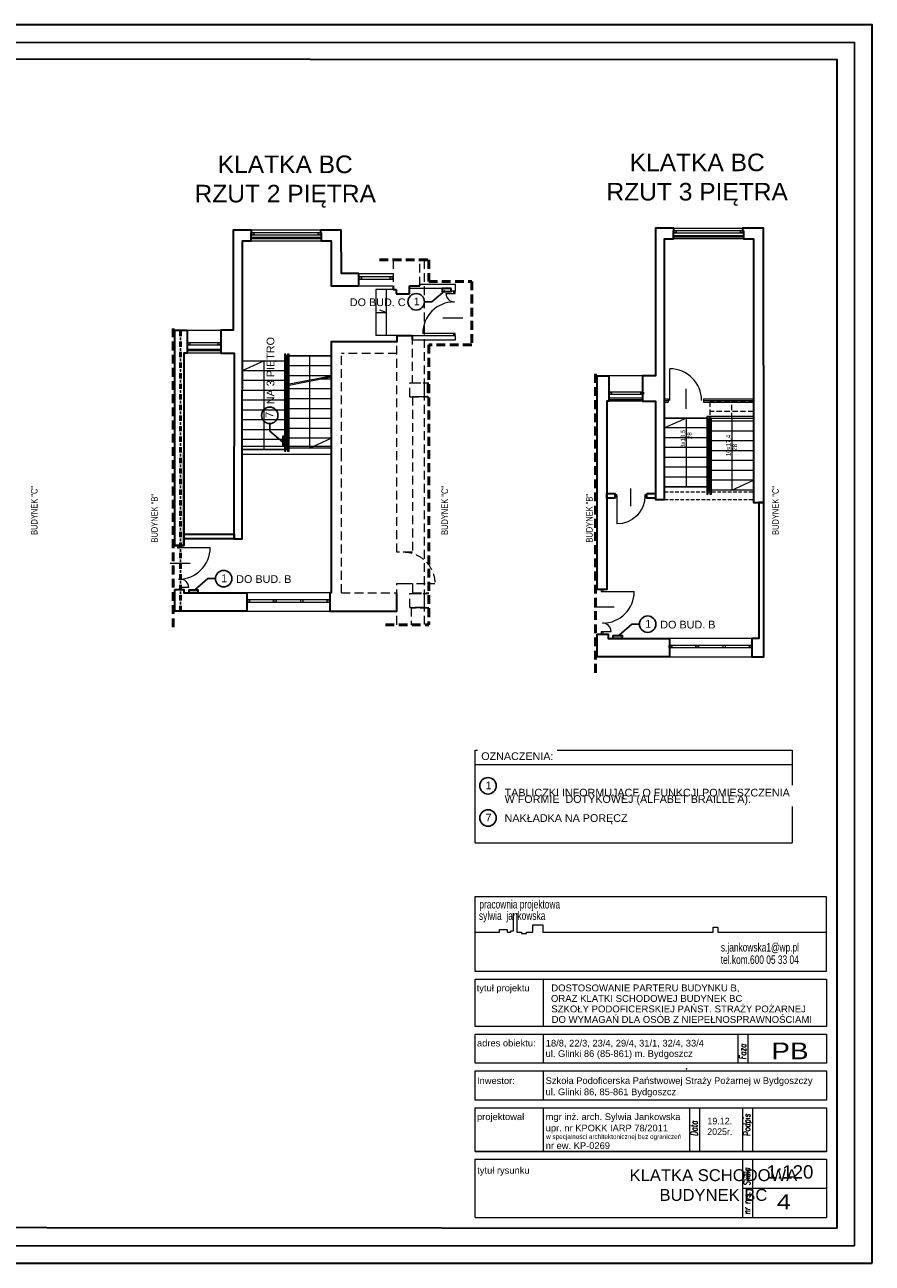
# Model space of a CAD drawing. Header units: millimetres. Extents: x 1759 to 6707, y -3162 to 361.
# Tile 2 of 2: x 4296 to 6707, y -3162 to 361. Entities that reach past the tile are written whole.
import ezdxf
from ezdxf.enums import TextEntityAlignment as Align

# ---------------------------------------------------------------- set-up
doc = ezdxf.new("R2010")
doc.units = ezdxf.units.MM
doc.linetypes.add('DASHDOT', pattern=[1, 0.5, -0.25, 0, -0.25])
doc.linetypes.add('DASHED', pattern=[0.75, 0.5, -0.25])
doc.layers.add('!A_aktualizacja NN_syl', color=12, linetype='Continuous')
doc.layers.add('A_opis', color=7, linetype='Continuous')
for name, color, linetype, lineweight in [('!A_TABELKA 01', 7, 'Continuous', 18), ('!MARIUSZ', 220, 'Continuous', 35), ('BA_drz', 7, 'Continuous', 18), ('BA_txs', 2, 'Continuous', 18), ('PG_OKNA', 7, 'Continuous', 18), ('PG_PARAPETY_WEWN.', 2, 'Continuous', 18), ('PG_PARAPETY_ZEWN.', 1, 'Continuous', 18), ('PG_PODCIĄGI', 1, 'DASHED', 18), ('PG_SCHODY', 2, 'Continuous', 18), ('PG_WIDOKOWE_CIENKIE', 1, 'Continuous', 18), ('PG_ŚCIANY_DZIAŁOWE', 3, 'Continuous', 18), ('PG_ŚCIANY_SŁUPY', 4, 'Continuous', 30)]:
    doc.layers.add(name, color=color, linetype=linetype, lineweight=lineweight)
doc.styles.add('Arial', font='arial.ttf')
doc.styles.add('BIKTS', font='bikromsw.shx', dxfattribs={"width": 0.85})
doc.styles.add('GENERATED_STYLE_1', font='arial.ttf')
doc.styles.get("Standard").update_dxf_attribs({"font": 'arial.ttf'})
doc.styles.add('TABELE', font='ROMANS', dxfattribs={"width": 0.85})

# ---------------------------------------------------------------- blocks, each defined once
blk = doc.blocks.new('schody_2p')
for p, q in [((2751.3, 3786.5), (2875.3, 3811)), ((2751.3, 3783), (2875.3, 3807.4))]:
    blk.add_line(p, q)
for points in [[(2684.3, 3601), (2684.3, 3853), (2622.3, 3825)], [(2746.3, 3601), (2622.3, 3601), (2622.3, 3853), (2746.3, 3853), (2746.3, 3601)], [(2751.3, 3605.1), (2751.3, 3867), (2875.3, 3867), (2875.3, 3605.1), (2751.3, 3605.1)], [(2875.3, 3867), (2751.3, 3867)], [(2813.3, 3867), (2813.3, 3798.7)], [(2742.3, 3825), (2622.3, 3825)], [(2875.3, 3839), (2755.3, 3839)], [(2875.3, 3811), (2755.3, 3811)], [(2742.3, 3797), (2622.3, 3797)], [(2875.3, 3773.1), (2755.3, 3773.1)], [(2813.3, 3795.2), (2813.3, 3605.1), (2875.3, 3633.1)], [(2875.3, 3801.1), (2843.4, 3801.1)], [(2742.3, 3769), (2622.3, 3769)], [(2742.3, 3741), (2622.3, 3741)], [(2875.3, 3745.1), (2755.3, 3745.1)], [(2742.3, 3713), (2622.3, 3713)], [(2875.3, 3717.1), (2755.3, 3717.1)], [(2742.3, 3685), (2622.3, 3685)], [(2622.3, 3601), (2746.3, 3601), (2746.3, 3681.4)], [(2875.3, 3689.1), (2755.3, 3689.1)], [(2742.3, 3657), (2622.3, 3657)], [(2875.3, 3661.1), (2755.3, 3661.1)], [(2875.3, 3633.1), (2755.3, 3633.1)], [(2742.3, 3629), (2622.3, 3629)]]:
    blk.add_lwpolyline(points)
for points in [[(2742.3, 3596), (2746.3, 3596), (2746.3, 3872), (2742.3, 3872)], [(2751.3, 3867), (2746.3, 3867), (2746.3, 3601), (2751.3, 3601)], [(2751.3, 3596), (2755.3, 3596), (2755.3, 3872), (2751.3, 3872)]]:
    blk.add_lwpolyline(points, close=True)
at = {"ltscale": 30}
blk.add_lwpolyline([(2742.3, 3685), (2622.3, 3685)], dxfattribs=at)
blk.add_lwpolyline([(2742.3, 3685), (2622.3, 3685)], dxfattribs=at)
at = {"ltscale": 20}
for points in [[(2622.3, 3610), (2875.3, 3610)], [(2622.3, 3588), (2875.3, 3588)]]:
    blk.add_lwpolyline(points, dxfattribs=at)
blk = doc.blocks.new('jamb')
blk.add_lwpolyline([(-0.5, -0.5), (-0.5, 0.5), (0.5, 0.5), (0.5, -0.5)], close=True)
blk = doc.blocks.new('dr1h901')
at = {"color": 0}
blk.add_line((-0.5, 0), (-0.5, 1), dxfattribs=at)
blk.add_line((0, 0.362), (0, -0.266))
blk.add_arc((-0.5, 0), 1, 0, 90, dxfattribs=at)
blk = doc.blocks.new('schody_3p')
at = {"layer": 'PG_PODCIĄGI', "ltscale": 30}
for points in [[(5419.5, 3820), (5419.5, 3867), (5295.5, 3867), (5295.5, 3820)], [(5357.5, 3820), (5357.5, 3867)], [(5419.5, 3839), (5295.5, 3839)], [(5290.5, 3708), (5166.5, 3708)], [(5290.5, 3708), (5166.5, 3708)]]:
    blk.add_lwpolyline(points, dxfattribs=at)
at = {"layer": 'PG_PODCIĄGI', "ltscale": 20}
for points in [[(5166.5, 3610), (5419.5, 3610)], [(5166.5, 3588), (5419.5, 3588)]]:
    blk.add_lwpolyline(points, dxfattribs=at)
at = {"layer": 'PG_SCHODY'}
for points in [[(5290.5, 3820), (5166.5, 3820)], [(5419.5, 3824), (5286.5, 3824), (5286.5, 3820), (5419.5, 3820), (5419.5, 3824)], [(5290.5, 3603), (5290.5, 3820), (5286.5, 3820), (5286.5, 3603), (5290.5, 3603)], [(5299.5, 3603), (5299.5, 3820), (5295.5, 3820), (5295.5, 3603), (5299.5, 3603)], [(5419.5, 3811), (5295.5, 3811)], [(5290.5, 3792), (5166.5, 3792)], [(5419.5, 3783), (5295.5, 3783)], [(5290.5, 3764), (5166.5, 3764)], [(5290.5, 3736), (5166.5, 3736)], [(5419.5, 3755), (5295.5, 3755)], [(5290.5, 3708), (5166.5, 3708)], [(5166.5, 3624), (5290.5, 3624), (5290.5, 3704.4)], [(5419.5, 3727), (5295.5, 3727)], [(5290.5, 3680), (5166.5, 3680)], [(5419.5, 3699), (5295.5, 3699)], [(5419.5, 3671), (5295.5, 3671)], [(5290.5, 3652), (5166.5, 3652)], [(5419.5, 3643), (5295.5, 3643)], [(5290.5, 3624), (5166.5, 3624)]]:
    blk.add_lwpolyline(points, dxfattribs=at)
for points in [[(5166.5, 3820), (5290.5, 3820), (5290.5, 3624), (5166.5, 3624)], [(5295.5, 3820), (5290.5, 3820), (5290.5, 3615), (5295.5, 3615)], [(5295.5, 3820), (5419.5, 3820), (5419.5, 3615), (5295.5, 3615)]]:
    blk.add_lwpolyline(points, close=True, dxfattribs=at)
at = {"layer": 'PG_WIDOKOWE_CIENKIE'}
for points in [[(5228.5, 3624), (5228.5, 3820), (5166.5, 3792)], [(5357.5, 3820), (5357.5, 3615), (5419.5, 3643)]]:
    blk.add_lwpolyline(points, dxfattribs=at)
at = {"layer": 'BA_txs', "style": 'BIKTS', "width": 0.85}
for s, p in [('8x13,5', (5225, 3735.3)), ('28', (5243.4, 3760.5)), ('10x17,4', (5354, 3711.6)), ('28', (5372.4, 3727.2))]:
    blk.add_text(s, height=12.5, rotation=90, dxfattribs=at).set_placement(p)
blk = doc.blocks.new('TABELKA')
at = {"layer": '!A_TABELKA 01', "linetype": 'Continuous'}
for p, q in [((6502408.45, 5885306.62), (6502454.71, 5885306.62)), ((6502408.45, 5885296.75), (6502408.45, 5885306.62)), ((6502454.71, 5885306.62), (6502454.71, 5885296.75)), ((6502413.51, 5885302.11), (6502413.51, 5885304.46)), ((6502413.97, 5885304.46), (6502413.97, 5885301.93)), ((6502411.66, 5885301.93), (6502411.66, 5885302.29)), ((6502411.66, 5885302.29), (6502412.67, 5885302.29)), ((6502412.67, 5885302.29), (6502412.67, 5885301.93)), ((6502416.05, 5885301.93), (6502416.05, 5885302.92)), ((6502416.05, 5885302.92), (6502417.4, 5885302.92)), ((6502417.4, 5885302.92), (6502417.4, 5885301.93)), ((6502439.84, 5885301.93), (6502439.84, 5885302.61)), ((6502439.84, 5885302.61), (6502440.45, 5885302.61)), ((6502440.45, 5885302.61), (6502440.45, 5885301.93)), ((6502408.43, 5885301.93), (6502411.66, 5885301.93)), ((6502412.67, 5885301.93), (6502413.18, 5885301.93)), ((6502413.18, 5885301.93), (6502413.18, 5885302.11)), ((6502413.18, 5885302.11), (6502413.51, 5885302.11)), ((6502413.97, 5885301.93), (6502414.59, 5885301.93)), ((6502414.59, 5885301.93), (6502414.59, 5885301.76)), ((6502414.59, 5885301.76), (6502415.22, 5885301.76)), ((6502415.22, 5885301.76), (6502415.22, 5885301.93)), ((6502415.22, 5885301.93), (6502416.05, 5885301.93)), ((6502417.4, 5885301.93), (6502439.84, 5885301.93)), ((6502440.45, 5885301.93), (6502454.71, 5885301.93)), ((6502454.71, 5885296.75), (6502408.45, 5885296.75)), ((6502408.49, 5885295.75), (6502454.75, 5885295.75)), ((6502408.49, 5885289.51), (6502408.49, 5885295.75)), ((6502417.46, 5885289.51), (6502417.46, 5885295.75)), ((6502454.75, 5885295.75), (6502454.75, 5885289.51)), ((6502454.75, 5885289.51), (6502408.49, 5885289.51)), ((6502454.75, 5885289.51), (6502408.49, 5885289.51)), ((6502408.49, 5885288.51), (6502454.75, 5885288.51)), ((6502408.49, 5885284.67), (6502408.49, 5885288.51)), ((6502417.46, 5885284.67), (6502417.46, 5885288.51)), ((6502443.09, 5885284.67), (6502443.09, 5885288.51)), ((6502444.41, 5885284.67), (6502444.41, 5885288.51)), ((6502454.75, 5885288.51), (6502454.75, 5885284.67)), ((6502454.75, 5885284.67), (6502408.49, 5885284.67)), ((6502408.49, 5885283.67), (6502454.75, 5885283.67)), ((6502408.49, 5885279.82), (6502408.49, 5885283.67)), ((6502417.46, 5885279.82), (6502417.46, 5885283.67)), ((6502454.75, 5885283.67), (6502454.75, 5885279.82)), ((6502454.75, 5885279.82), (6502408.49, 5885279.82)), ((6502408.49, 5885278.82), (6502454.75, 5885278.82)), ((6502408.49, 5885273.05), (6502408.49, 5885278.82)), ((6502417.46, 5885273.05), (6502417.46, 5885278.82)), ((6502436.75, 5885273.05), (6502436.75, 5885278.82)), ((6502438.06, 5885273.05), (6502438.06, 5885278.82)), ((6502443.71, 5885273.05), (6502443.71, 5885278.82)), ((6502445.03, 5885273.05), (6502445.03, 5885278.82)), ((6502454.75, 5885278.82), (6502454.75, 5885273.05)), ((6502454.75, 5885278.82), (6502454.75, 5885273.05)), ((6502454.75, 5885273.05), (6502408.49, 5885273.05)), ((6502408.49, 5885273.05), (6502454.75, 5885273.05)), ((6502454.75, 5885273.05), (6502408.49, 5885273.05)), ((6502408.49, 5885273.05), (6502454.75, 5885273.05)), ((6502454.75, 5885273.05), (6502408.49, 5885273.05)), ((6502408.49, 5885273.05), (6502454.75, 5885273.05)), ((6502408.49, 5885272.05), (6502454.75, 5885272.05)), ((6502408.49, 5885264.35), (6502408.49, 5885272.05)), ((6502443.71, 5885264.35), (6502443.71, 5885272.05)), ((6502445.03, 5885264.35), (6502445.03, 5885272.05)), ((6502454.75, 5885272.05), (6502454.75, 5885264.35)), ((6502443.71, 5885268.2), (6502454.75, 5885268.2)), ((6502408.49, 5885264.35), (6502454.75, 5885264.35))]:
    blk.add_line(p, q, dxfattribs=at)
at = {"color": 0}
blk.add_point((6502436.29, 5885283.92), dxfattribs=at)
at = {"layer": '!A_TABELKA 01', "linetype": 'Continuous', "style": 'Arial'}
for s, height, width, p in [('pracownia projektowa', 1.1257, 0.7, (6502414.34, 5885305.62)), ('sylwia  jankowska', 1.1257, 0.7, (6502413.34, 5885304.12)), ('s.jankowska1@wp.pl', 1.1257, 0.7, (6502445.98, 5885299.95)), ('tel.kom.600 05 33 04 ', 1.1257, 0.7, (6502446.11, 5885298.32)), ('PB', 2.199, 1.2, (6502449.93, 5885286.3)), ('2025r.', 0.879, 0.95, (6502440.69, 5885275.66)), ('19.12.', 0.879, 0.95, (6502440.69, 5885277.06))]:
    blk.add_text(s, height=height, dxfattribs=dict(at, width=width)).set_placement(p, align=Align.MIDDLE_CENTER)
for s, height, p in [('tytuł projektu', 0.8795, (6502408.67, 5885294.59)), ('adres obiektu:', 0.8795, (6502408.71, 5885287.33)), ('Inwestor:', 0.879, (6502408.71, 5885282.38)), ('projektował', 0.8795, (6502408.71, 5885277.63)), ('mgr inż. arch. Sylwia Jankowska', 0.8795, (6502417.76, 5885277.63)), ('upr. nr KPOKK IARP 78/2011', 0.8795, (6502417.76, 5885276.14)), ('w specjalności architektonicznej bez ograniczeń', 0.6, (6502417.81, 5885275.01)), ('nr ew. KP-0269', 0.8795, (6502417.76, 5885273.83))]:
    blk.add_text(s, height=height, dxfattribs=at).set_placement(p, align=Align.MIDDLE_LEFT)
for s, height, p in [('DOSTOSOWANIE PARTERU BUDYNKU B, ', 0.9, (6502418.49, 5885294.15)), ('ORAZ KLATKI SCHODOWEJ BUDYNEK BC ', 0.9, (6502418.45, 5885292.76)), ('SZKOŁY PODOFICERSKIEJ PAŃST. STRAŻY POŻARNEJ', 0.9, (6502418.5, 5885291.38)), ('DO WYMAGAŃ DLA OSÓB Z NIEPEŁNOSPRAWNOŚCIAMI ', 0.9, (6502418.54, 5885289.99)), ('18/8, 22/3, 23/4, 29/4, 31/1, 32/4, 33/4', 0.8795, (6502417.77, 5885286.88)), ('ul. Glinki 86 (85-861) m. Bydgoszcz', 0.8795, (6502417.74, 5885285.51)), ('Szkoła Podoficerska Państwowej Straży Pożarnej w Bydgoszczy', 0.8795, (6502417.75, 5885281.95)), ('ul. Glinki 86, 85-861 Bydgoszcz', 0.8795, (6502417.74, 5885280.47))]:
    blk.add_text(s, height=height, dxfattribs=at).set_placement(p)
at = {"layer": '!A_TABELKA 01', "linetype": 'Continuous', "style": 'TABELE', "oblique": 7, "width": 0.75}
for s, p in [('Faza', (6502443.72, 5885286.2)), ('Podpis', (6502444.26, 5885276.53)), ('Data', (6502437.3, 5885276.1)), ('Skala', (6502444.26, 5885269.75)), ('nr rys.', (6502444.26, 5885266.23))]:
    blk.add_text(s, height=0.879, rotation=90, dxfattribs=at).set_placement(p, align=Align.MIDDLE_CENTER)
at = {"layer": '!A_TABELKA 01', "linetype": 'Continuous', "attachment_point": 4, "style": 'GENERATED_STYLE_1'}
for s, insert, char_height in [('1:120', (6502446.87, 5885270.35), 1.759), ('tytuł rysunku', (6502408.74, 5885270.44), 0.8795)]:
    blk.add_mtext(s, dxfattribs=dict(at, insert=insert, char_height=char_height))

msp = doc.modelspace()

# ---------------------------------------------------------------- linework, layer by layer
at = {"layer": '!A_aktualizacja NN_syl'}
for p, q in [((5454.1, -427.1), (5491.4, -395.3)), ((5454.1, -427.1), (5432.7, -427.1)), ((4992.7, -773.5), (4992.7, -794.9)), ((4992.7, -794.9), (5030, -826.8)), ((4816.7, -1214.8), (4779.5, -1246.6)), ((4838.1, -1214.8), (4816.7, -1214.8)), ((6023.2, -1344.3), (5986, -1376.1)), ((6044.7, -1344.3), (6023.2, -1344.3))]:
    msp.add_line(p, q, dxfattribs=at)
at = {"layer": '!A_aktualizacja NN_syl', "lineweight": 35}
for points in [[(5508.7, -389.5), (5483.4, -389.5), (5483.4, -398.2), (5508.7, -398.2)], [(5038.7, -835.7), (5038.7, -810.4), (5030, -810.4), (5030, -835.7)], [(4788.4, -1255.3), (4763.2, -1255.3), (4763.2, -1246.6), (4788.4, -1246.6)], [(5994.9, -1384.8), (5969.7, -1384.8), (5969.7, -1376.1), (5994.9, -1376.1)]]:
    msp.add_lwpolyline(points, close=True, dxfattribs=at)
at = {"layer": '!A_aktualizacja NN_syl'}
for centre in [(5409.3, -427.1), (4992.7, -750.2), (4861.5, -1214.8), (6068, -1344.3), (5613.7, -1804.1)]:
    msp.add_circle(centre, 23.4, dxfattribs=at)
at = {"layer": '!MARIUSZ', "linetype": 'DASHED', "lineweight": 50, "ltscale": 50}
for p, q in [((5304.6, -308), (5444.9, -308)), ((5444.9, -308), (5444.9, -369.2)), ((5444.9, -369.2), (5567.2, -369.2)), ((5567.2, -369.2), (5567.2, -549.2)), ((5567.2, -549.2), (5444.9, -549.2)), ((5444.9, -549.2), (5444.9, -1345.8)), ((5322, -1345.8), (5444.9, -1345.8))]:
    msp.add_line(p, q, dxfattribs=at)
at = {"layer": '!MARIUSZ', "linetype": 'DASHED', "lineweight": 0, "ltscale": 50}
for p, q in [((5196.7, -868.8), (5196.7, -573.8)), ((5354.2, -573.8), (5196.7, -573.8)), ((5196.7, -1255.3), (5354.2, -1255.3))]:
    msp.add_line(p, q, dxfattribs=at)
at = {"layer": '!MARIUSZ', "linetype": 'DASHED', "lineweight": 0, "ltscale": 50, "extrusion": (0, 0, -1)}
msp.add_line((5372.4, -1228.8), (5462.4, -1228.8), dxfattribs=at)
at = {"layer": '!MARIUSZ', "linetype": 'DASHED', "lineweight": 0, "ltscale": 50}
for points in [[(5343.7, -308), (5343.7, -392.3), (5352.7, -392.3), (5352.7, -404.3), (5390.7, -404.3), (5390.7, -381.3), (5419.7, -381.3), (5419.7, -308)], [(5431.7, -308), (5431.7, -1345.8)], [(5354.2, -523.3), (5397.7, -523.3), (5397.7, -657.3), (5440.7, -657.3), (5440.7, -697.3), (5399.2, -697.3), (5399.2, -1139.8), (5354.2, -1139.8), (5354.2, -523.3)], [(5391.7, -657.3), (5444.9, -657.3)], [(5391.7, -657.3), (5431.7, -657.3), (5431.7, -697.3), (5391.7, -697.3), (5391.7, -657.3)], [(5444.9, -661), (5440.7, -661), (5440.7, -697.3), (5444.9, -697.3)], [(5391.7, -697.3), (5444.9, -697.3)], [(5196.7, -1255.3), (5196.7, -868.8), (5196.7, -868.8)], [(5354.2, -1345.8), (5354.2, -1228.8), (5390.7, -1228.8), (5399.2, -1228.8), (5399.2, -1257.3), (5431.7, -1257.3), (5431.7, -1297.3), (5395.2, -1297.3), (5395.2, -1345.8)], [(5391.7, -1257.3), (5444.9, -1257.3)], [(5391.7, -1257.3), (5431.7, -1257.3), (5431.7, -1297.3), (5391.7, -1297.3), (5391.7, -1257.3)], [(5399.2, -1255.3), (5444.9, -1255.3)], [(5391.7, -1297.3), (5444.9, -1297.3)], [(5444.9, -1298.8), (5395.2, -1298.8)]]:
    msp.add_lwpolyline(points, dxfattribs=at)
at = {"layer": '!MARIUSZ', "linetype": 'DASHED', "lineweight": 50, "ltscale": 50}
for points in [[(4717.7, -502.8), (4717.7, -1360.7)], [(5919.2, -632.3), (5919.2, -1490.2)]]:
    msp.add_lwpolyline(points, dxfattribs=at)
at = {"layer": '!MARIUSZ', "linetype": 'DASHED', "lineweight": 0, "ltscale": 50, "extrusion": (0, 0, -1)}
msp.add_arc((-5372.4, -1228.8), 90, 90, 180, dxfattribs=at)
at = {"layer": 'A_opis', "lineweight": 0}
for p, q in [((5576.7, -1966.7), (5576.7, -1702.8)), ((5576.7, -1702.8), (6479, -1702.8)), ((6479, -1702.8), (6479, -1966.7)), ((5576.7, -1743.4), (6479, -1743.4)), ((5576.7, -1966.7), (6479, -1966.7))]:
    msp.add_line(p, q, dxfattribs=at)
at = {"layer": 'BA_drz'}
msp.add_line((5939.7, -1365.3), (5963.7, -1365.3), dxfattribs=at)
for points in [[(5493.9, -403.3), (5517.9, -403.3)], [(4762.2, -1240.3), (4738.2, -1240.3)]]:
    msp.add_lwpolyline(points, dxfattribs=at)
for centre, start, end in [((5517.9, -403.3), 180, 270), ((4738.2, -1240.3), 0, 90), ((5939.7, -1365.3), 0, 90)]:
    msp.add_arc(centre, 24, start, end, dxfattribs=at)
at = {"layer": 'PG_OKNA'}
for points in [[(4939.7, -230.8), (4939.7, -236.8), (5138.7, -236.8), (5138.7, -230.8), (4939.7, -230.8)], [(6141.2, -225.3), (6141.2, -231.3), (6340.2, -231.3), (6340.2, -225.3), (6141.2, -225.3)], [(4757.7, -543.7), (4757.7, -549.7), (4853.7, -549.7), (4853.7, -543.7), (4757.7, -543.7)], [(4927.2, -1275.3), (4927.2, -1281.3), (5164.2, -1281.3), (5164.2, -1275.3), (4927.2, -1275.3)], [(6128.7, -1404.8), (6128.7, -1410.8), (6365.7, -1410.8), (6365.7, -1404.8), (6128.7, -1404.8)]]:
    msp.add_lwpolyline(points, dxfattribs=at)
for points in [[(4939.7, -230.8), (4947.7, -230.8), (4947.7, -236.8), (4939.7, -236.8)], [(5130.7, -230.8), (5138.7, -230.8), (5138.7, -236.8), (5130.7, -236.8)], [(6141.2, -225.3), (6149.2, -225.3), (6149.2, -231.3), (6141.2, -231.3)], [(6332.2, -225.3), (6340.2, -225.3), (6340.2, -231.3), (6332.2, -231.3)], [(5245.7, -356.3), (5245.7, -362.3), (5343.7, -362.3), (5343.7, -356.3)], [(5245.7, -356.3), (5253.7, -356.3), (5253.7, -362.3), (5245.7, -362.3)], [(5335.7, -356.3), (5343.7, -356.3), (5343.7, -362.3), (5335.7, -362.3)], [(4757.7, -543.7), (4765.7, -543.7), (4765.7, -549.7), (4757.7, -549.7)], [(4845.7, -543.7), (4853.7, -543.7), (4853.7, -549.7), (4845.7, -549.7)], [(5957.2, -683.8), (5957.2, -689.8), (6056.2, -689.8), (6056.2, -683.8)], [(5957.2, -683.8), (5965.2, -683.8), (5965.2, -689.8), (5957.2, -689.8)], [(6048.2, -683.8), (6056.2, -683.8), (6056.2, -689.8), (6048.2, -689.8)], [(4927.2, -1275.3), (4935.2, -1275.3), (4935.2, -1281.3), (4927.2, -1281.3)], [(5003.2, -1275.3), (5011.2, -1275.3), (5011.2, -1281.3), (5003.2, -1281.3)], [(5088.2, -1275.3), (5080.2, -1275.3), (5080.2, -1281.3), (5088.2, -1281.3)], [(5156.2, -1275.3), (5164.2, -1275.3), (5164.2, -1281.3), (5156.2, -1281.3)], [(6128.7, -1404.8), (6136.7, -1404.8), (6136.7, -1410.8), (6128.7, -1410.8)], [(6204.7, -1404.8), (6212.7, -1404.8), (6212.7, -1410.8), (6204.7, -1410.8)], [(6289.7, -1404.8), (6281.7, -1404.8), (6281.7, -1410.8), (6289.7, -1410.8)], [(6357.7, -1404.8), (6365.7, -1404.8), (6365.7, -1410.8), (6357.7, -1410.8)]]:
    msp.add_lwpolyline(points, close=True, dxfattribs=at)
at = {"layer": 'PG_PARAPETY_WEWN.'}
msp.add_line((5245.7, -381.3), (5343.7, -381.3), dxfattribs=at)
for points in [[(5136.7, -223.3), (4941.2, -223.3)], [(4939.7, -253.3), (5138.7, -253.3)], [(6340.2, -247.8), (6141.2, -247.8)], [(4853.7, -573.3), (4757.7, -573.3)], [(6057.2, -710.3), (5957.2, -710.3)], [(5163.7, -1255.3), (4927.2, -1255.3)], [(4927.2, -1307.3), (5163.7, -1307.3)], [(6364.7, -1384.8), (6128.2, -1384.8)], [(6128.2, -1436.8), (6364.7, -1436.8)]]:
    msp.add_lwpolyline(points, dxfattribs=at)
at = {"layer": 'PG_PARAPETY_ZEWN.'}
for points in [[(6142.7, -217.8), (6338.2, -217.8)], [(5245.7, -346.3), (5343.7, -346.3)], [(4757.7, -507.8), (4853.7, -507.8)], [(6057.2, -637.3), (5957.2, -637.3)]]:
    msp.add_lwpolyline(points, dxfattribs=at)
at = {"layer": 'PG_PODCIĄGI', "linetype": 'DASHDOT', "lineweight": 50, "ltscale": 30}
msp.add_line((4738.9, -1307.3), (4738.9, -507.8), dxfattribs=at)
at = {"layer": 'PG_SCHODY'}
for p, q in [((5294.2, -392.3), (5294.2, -523.3)), ((5352.7, -392.3), (5294.2, -392.3)), ((5324.2, -392.3), (5324.2, -523.3)), ((5294.2, -457.8), (5324.2, -457.8)), ((5324.2, -457.8), (5306.1, -451)), ((5354.2, -523.3), (5294.2, -523.3))]:
    msp.add_line(p, q, dxfattribs=at)
for points in [[(5167.7, -637.3), (5167.7, -541.3)], [(5167.7, -541.3), (5354.2, -541.3)], [(5156.7, -1275.3), (4935.2, -1275.3)]]:
    msp.add_lwpolyline(points, dxfattribs=at)
at = {"layer": 'PG_WIDOKOWE_CIENKIE'}
for p, q in [((6116.2, -702.8), (6126.2, -702.8)), ((6126.2, -702.8), (6126.2, -712.8)), ((6227.2, -702.8), (6369.2, -702.8)), ((6227.2, -702.8), (6227.2, -712.8)), ((6116.2, -707.8), (6126.2, -707.8)), ((6116.2, -712.8), (6126.2, -712.8)), ((6227.2, -707.8), (6369.2, -707.8)), ((6227.2, -712.8), (6369.2, -712.8))]:
    msp.add_line(p, q, dxfattribs=at)
for points in [[(4939.7, -243.3), (5138.7, -243.3), (5138.7, -248.3), (4939.7, -248.3), (4939.7, -243.3)], [(6141.2, -238.2), (6340.2, -238.2), (6340.2, -243.2), (6141.2, -243.2), (6141.2, -238.2)], [(4757.7, -561.9), (4853.7, -561.9), (4853.7, -566.9), (4757.7, -566.9), (4757.7, -561.9)], [(5957.2, -700.6), (6053.2, -700.6), (6053.2, -705.6), (5957.2, -705.6), (5957.2, -700.6)]]:
    msp.add_lwpolyline(points, dxfattribs=at)
at = {"layer": 'PG_ŚCIANY_DZIAŁOWE'}
for p, q in [((5520.7, -397.3), (5508.7, -397.3)), ((5508.7, -523.3), (5520.7, -523.3))]:
    msp.add_line(p, q, dxfattribs=at)
for points in [[(5520.7, -397.3), (5520.7, -377.5), (5419.7, -377.5)], [(5508.7, -397.3), (5508.7, -389.5), (5390.7, -389.5)], [(5397.7, -535.3), (5520.7, -535.3), (5520.7, -523.3)], [(5397.7, -523.3), (5508.7, -523.3)]]:
    msp.add_lwpolyline(points, dxfattribs=at)
at = {"layer": 'PG_ŚCIANY_SŁUPY'}
for p, q in [((5343.7, -381.3), (5343.7, -392.3)), ((5390.7, -404.3), (5390.7, -381.3)), ((5390.7, -381.3), (5419.7, -381.3)), ((5419.7, -381.3), (5419.7, -377.5)), ((5343.7, -392.3), (5352.7, -392.3)), ((5352.7, -392.3), (5352.7, -404.3)), ((5352.7, -404.3), (5390.7, -404.3)), ((5354.2, -523.3), (5397.7, -523.3)), ((5397.7, -523.3), (5397.7, -532.5)), ((5397.7, -532.5), (5397.7, -532.5))]:
    msp.add_line(p, q, dxfattribs=at)
for points in [[(4941.2, -223.3), (4888.7, -223.3), (4888.7, -507.8), (4853.7, -507.8), (4853.7, -573.3), (4891.2, -573.3), (4890.9, -1101.3), (4914.4, -1101.3), (4914.7, -253.3), (4939.7, -253.3), (4939.7, -230.8), (4941.2, -230.8), (4941.2, -223.3)], [(5245.7, -346.3), (5196.7, -346.3), (5196.2, -223.3), (5136.7, -223.3), (5136.7, -230.8), (5138.7, -230.8), (5138.7, -253.3), (5167.7, -253.3), (5167.7, -381.3), (5245.7, -381.3), (5245.7, -361.3), (5245.7, -346.3)], [(6142.7, -217.8), (6090.2, -217.8), (6090.2, -637.3), (6053.2, -637.3), (6053.2, -710.3), (6090.2, -710.3), (6090.2, -989.8), (6116.2, -989.8), (6116.2, -247.8), (6141.2, -247.8), (6141.2, -225.3), (6142.7, -225.3), (6142.7, -217.8)], [(6398.2, -998.3), (6397.7, -217.8), (6338.2, -217.8), (6338.2, -225.3), (6340.2, -225.3), (6340.2, -247.8), (6369.2, -247.8), (6369.2, -998.3), (6398.2, -998.3)], [(4757.7, -507.8), (4757.7, -573.3), (4748.7, -573.3), (4748.7, -1120.8), (4722.7, -1120.8), (4722.7, -507.8), (4757.7, -507.8)], [(5354.2, -523.3), (5354.2, -541.3), (5167.7, -541.3), (5167.7, -868.8), (5167.7, -868.8), (5167.7, -868.8)], [(5397.7, -532.5), (5397.7, -535.3)], [(5957.2, -637.3), (5957.2, -710.3), (5952.2, -710.3), (5952.2, -1245.3), (5924.2, -1245.3), (5924.2, -637.3), (5956.7, -637.3)], [(4722.7, -1120.8), (4748.7, -1120.8), (4748.7, -856.3), (4748.7, -856.3)], [(5167.7, -868.8), (5167.7, -1255.3), (5163.7, -1255.3), (5163.7, -1307.3), (5354.2, -1307.3), (5354.2, -1255.3)], [(6384.2, -998.3), (6384.2, -1384.8), (6364.7, -1384.8), (6364.7, -1436.8), (6398.2, -1436.8), (6398.2, -1384.8), (6398.2, -998.3), (6384.2, -998.3)]]:
    msp.add_lwpolyline(points, dxfattribs=at)
for points in [[(5952.2, -972.8), (5974.7, -972.8), (5974.7, -985.8), (5952.2, -985.8)], [(6065.7, -972.8), (6090.2, -972.8), (6090.2, -985.8), (6065.7, -985.8)], [(4748.7, -1088.3), (4891.2, -1088.3), (4891.2, -1101.3), (4748.7, -1101.3)], [(4722.7, -1245.8), (4748.7, -1245.8), (4748.7, -1255.3), (4927.2, -1255.3), (4927.2, -1307.3), (4722.7, -1307.3)], [(5924.2, -1372.3), (5955.2, -1372.3), (5955.2, -1384.8), (6129.7, -1384.8), (6129.7, -1436.8), (5924.2, -1436.8)]]:
    msp.add_lwpolyline(points, close=True, dxfattribs=at)

# ---------------------------------------------------------------- block references
at = {"layer": '!A_TABELKA 01', "lineweight": 70, "xscale": 21.6, "yscale": 21.6, "zscale": 21.6}
msp.add_blockref('TABELKA', (-140446445.8, -127124742.5), dxfattribs=at)
at = {"layer": 'BA_drz'}
for name, p, xscale, yscale, zscale in [('jamb', (5517.9, -400.3), -5.5, 5.999999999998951, 5.5), ('jamb', (5517.9, -520.3), -5.5, 5.999999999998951, 5.5), ('dr1h901', (6176.2, -707.8), 90, 90, -90), ('jamb', (5977.4, -979.3), -5.5, 5.999999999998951, 5.5), ('jamb', (6062.9, -979.3), -5.5, 5.999999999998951, 5.5), ('jamb', (4733.2, -1123.8), -5.5, 5.999999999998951, 5.5), ('jamb', (4738.2, -1243.3), -5.5, 5.999999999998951, 5.5), ('jamb', (5938.2, -1248.3), -5.5, 5.999999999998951, 5.5), ('jamb', (5938.2, -1369.3), -5.5, 5.999999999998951, 5.5)]:
    msp.add_blockref(name, p, dxfattribs=dict(at, xscale=xscale, yscale=yscale, zscale=zscale))
at = {"layer": 'BA_drz', "extrusion": (0, 0, -1), "xscale": -90, "yscale": 89.99999999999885, "zscale": 90}
for p, rotation in [((-5517.9, -472.3), 270), ((-4733.2, -1171.3), 89.99999999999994), ((-5939.7, -1296.3), 89.99999999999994)]:
    msp.add_blockref('dr1h901', p, dxfattribs=dict(at, rotation=rotation))
at = {"layer": 'BA_drz', "xscale": -79.99999999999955, "yscale": 79.99999999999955, "zscale": -79.99999999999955, "rotation": 180}
msp.add_blockref('dr1h901', (6020.2, -979.3), dxfattribs=at)
at = {"layer": 'PG_SCHODY'}
for name, p in [('schody_2p', (2292.3, -4448.3)), ('schody_3p', (949.7, -4577.8))]:
    msp.add_blockref(name, p, dxfattribs=at)

# ---------------------------------------------------------------- texts
at = {"layer": '!A_aktualizacja NN_syl', "style": 'Arial'}
for s, p in [('DO BUD. C', (5220.4, -439.4)), ('1', (5402.3, -437.2)), ('1', (4854.4, -1224.8)), ('DO BUD. B', (4897.2, -1227)), ('1', (6060.9, -1354.3)), ('DO BUD. B', (6103.7, -1356.5)), ('1', (5606.6, -1814.2)), ('7', (5606.6, -1905.7))]:
    msp.add_text(s, height=22, dxfattribs=at).set_placement(p)
for s, p in [('NA 3 PIĘTRO', (5005.8, -718.6)), ('7', (5002.8, -757.2))]:
    msp.add_text(s, height=22, rotation=90, dxfattribs=at).set_placement(p)
at = {"layer": '!A_TABELKA 01', "linetype": 'Continuous', "attachment_point": 4, "style": 'GENERATED_STYLE_1'}
for s, insert, char_height in [('\\pxqc;KLATKA SCHODOWA \\PBUDYNEK BC', (6009.9, -2940.3), 33.771), ('{\\W1.2;4}', (6435.6, -2987.8), 42.21)]:
    msp.add_mtext(s, dxfattribs=dict(at, insert=insert, char_height=char_height))
at = {"layer": 'BA_txs', "style": 'BIKTS', "width": 0.85}
for s, p in [('BUDYNEK "C"', (4331.9, -1090.4)), ('BUDYNEK "B" ', (4674.1, -1112.2)), ('BUDYNEK "C"', (5499.9, -1090.4)), ('BUDYNEK "B" ', (5911.3, -1112.2)), ('BUDYNEK "C"', (6440.9, -1090.4))]:
    msp.add_text(s, height=18.75, rotation=90, dxfattribs=at).set_placement(p)
at = {"layer": 'BA_txs', "char_height": 50, "attachment_point": 1}
for s, insert in [('\\pxqc;KLATKA BC \\PRZUT 2 PIĘTRA', (3785.8, -11)), ('\\pxqc;KLATKA BC\\PRZUT 3 PIĘTRA', (4957.8, -5.5))]:
    msp.add_mtext_dynamic_manual_height_columns(s, width=2501.992, gutter_width=12.5, heights=[0], dxfattribs=dict(at, insert=insert))

# ---------------------------------------------------------------- next in the draw order: texts
at = {"layer": 'A_opis', "linetype": 'Continuous', "char_height": 20, "attachment_point": 7, "line_spacing_factor": 0.4, "bg_fill": 2}
for s, insert in [('\\pxb0.520835,a0.520835,sm0.5,ql;{\\H1.09375x;OZNACZENIA:}', (5594.4, -1731.1)), ('\\pxb0.520835,a0.520835,sm0.5,ql;{\\H1.09375x;TABLICZKI INFORMUJĄCE O FUNKCJI POMIESZCZENIA \\PW FORMIE  DOTYKOWEJ (ALFABET BRAILLE’A). }', (5660.9, -1859.3))]:
    msp.add_mtext(s, dxfattribs=dict(at, insert=insert))

# ---------------------------------------------------------------- next in the draw order: linework, layer by layer
at = {"layer": '!A_aktualizacja NN_syl'}
msp.add_circle((5613.7, -1895.7), 23.4, dxfattribs=at)

# ---------------------------------------------------------------- next in the draw order: texts
at = {"layer": 'A_opis', "linetype": 'Continuous', "insert": (5660.9, -1913.5), "char_height": 20, "attachment_point": 7, "line_spacing_factor": 0.4, "bg_fill": 2}
msp.add_mtext('\\pxb0.520835,a0.520835,sm0.5,ql;{\\H1.09375x;NAKŁADKA NA PORĘCZ}', dxfattribs=at)

# ---------------------------------------------------------------- next in the draw order: linework, layer by layer
at = {"linetype": 'Continuous', "lineweight": 25}
msp.add_lwpolyline([(6656.8, -3112.5), (6656.8, 311), (2108.5, 311), (2108.5, -3112.5)], close=True, dxfattribs=at)
at = {"layer": 'Defpoints', "color": 2, "linetype": 'Continuous', "lineweight": 30, "flags": 128}
for points in [[(6706.8, -3162.5), (6706.8, 361), (1759.2, 361), (1759.2, -3162.5)], [(6606.8, -3062.4), (6606.8, 261.1), (2108.5, 264.4), (2108.5, -3059.1)]]:
    msp.add_lwpolyline(points, close=True, dxfattribs=at)

doc.saveas('drawing.dxf')
